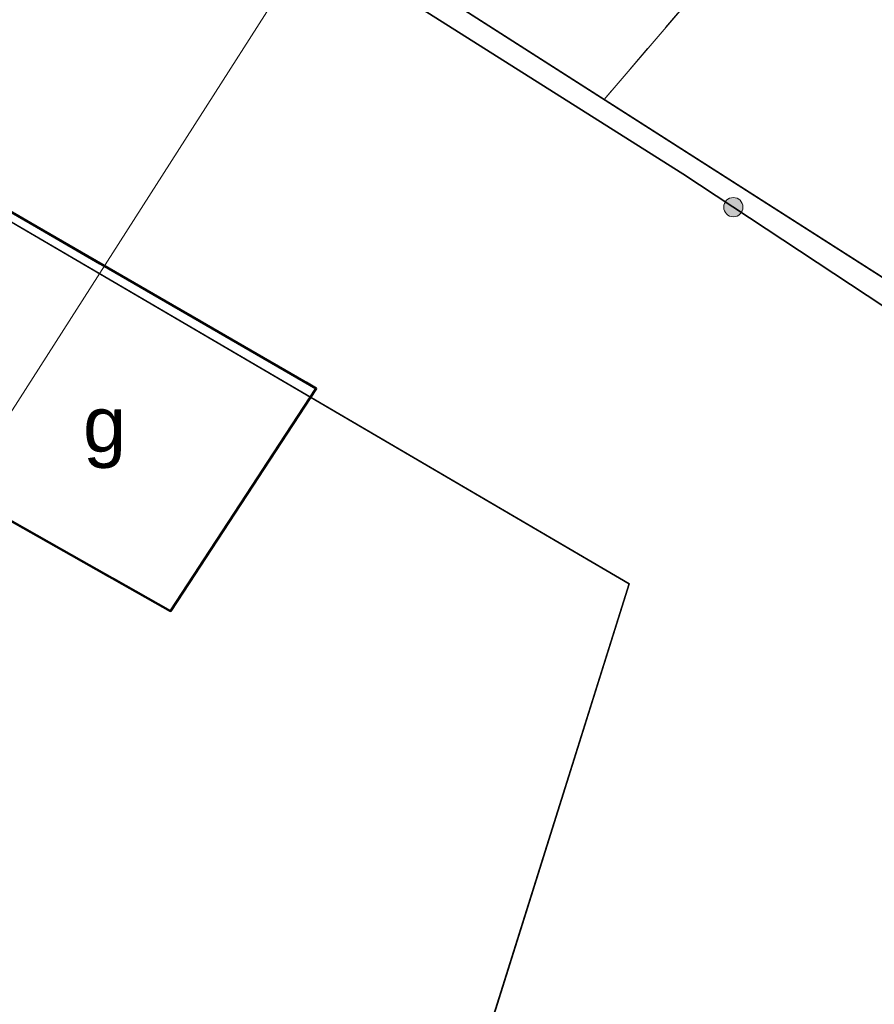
# Model space of a CAD drawing. Header units: millimetres. Extents: x 6505374 to 6517269, y 5595210 to 5612711.
# Tile 141 of 256: x 6513728 to 6513743, y 5608894 to 5608911. Entities that reach past the tile are written whole.
import ezdxf
from ezdxf.enums import TextEntityAlignment as Align

# ---------------------------------------------------------------- set-up
doc = ezdxf.new("R2010")
doc.units = ezdxf.units.MM
for name, pattern in [('BUUT04', [200000, 0, -100000, 0, -100000]), ('EGBB01', [4, 2, 0, 2]), ('EGBU01', [2, 0.5, -0.5, 0.5, -0.5])]:
    doc.linetypes.add(name, pattern=pattern)
doc.layers.add('Budynki EGiB', color=18, linetype='Continuous', lineweight=0, true_color=0x0a0909)
doc.layers.add('Użytki gruntowe', color=96, linetype='Continuous', lineweight=0, true_color=0x008000)
for name, color, linetype, lineweight in [('Działki', 18, 'Continuous', 0), ('Ogrodzenia', 18, 'Continuous', 0), ('Zakres zamówienia', 2, 'Continuous', 0)]:
    doc.layers.add(name, color=color, linetype=linetype, lineweight=lineweight)
doc.styles.add('DOMYSLNA_CZCIONKA', font='arial.ttf')

# ---------------------------------------------------------------- blocks, each defined once
blk = doc.blocks.new('OTOO_L05')
at = {"linetype": 'BUUT04', "lineweight": 18, "true_color": 0x000000}
h = blk.add_hatch(color=18, dxfattribs=at)
h.dxf.hatch_style = 1
h.paths.add_polyline_path([(-0.58, 0, 1), (0.58, 0, 1)])
at = {"color": 18, "true_color": 0x0a0909}
blk.add_circle((0, 0), 0.58, dxfattribs=at)

msp = doc.modelspace()

# ---------------------------------------------------------------- linework, layer by layer
at = {"layer": 'Budynki EGiB', "color": 7, "linetype": 'Continuous', "lineweight": 50, "true_color": 0xffffff, "flags": 128}
msp.add_lwpolyline([(6513724.19, 5608904.33), (6513730.71, 5608900.65), (6513733.34, 5608904.67), (6513726.76, 5608908.47), (6513724.19, 5608904.33)], close=True, dxfattribs=at)
at = {"layer": 'Budynki EGiB', "color": 18, "linetype": 'EGBB01', "lineweight": 50, "true_color": 0x0a0909, "flags": 128}
msp.add_lwpolyline([(6513724.19, 5608904.33), (6513730.71, 5608900.65), (6513733.34, 5608904.67), (6513726.76, 5608908.47), (6513724.19, 5608904.33)], close=True, dxfattribs=at)
at = {"layer": 'Działki', "color": 18, "linetype": 'Continuous', "lineweight": 25, "true_color": 0x000000, "flags": 128}
for points in [[(6513728.405, 5608916.359), (6513755.11, 5608899.295), (6513783.382, 5608852.678), (6513791.866, 5608829.622), (6513820.004, 5608848.116), (6513791.39, 5608894.48), (6513778.37, 5608912.46), (6513771.44, 5608922.03), (6513760.23, 5608931.63), (6513768.11, 5608939.93), (6513784.59, 5608952.83), (6513764.539, 5608969.483), (6513755.476, 5608960.496), (6513728.405, 5608916.359)], [(6513783.382, 5608852.678), (6513755.11, 5608899.295), (6513728.405, 5608916.359), (6513723.508, 5608910.202), (6513738.988, 5608901.142), (6513735.09, 5608888.74), (6513750.386, 5608871.977), (6513754.29, 5608864.405), (6513765.219, 5608827.203), (6513791.893, 5608692.705), (6513822.073, 5608702.461), (6513791.866, 5608829.622), (6513783.382, 5608852.678)], [(6513709.41, 5608888.11), (6513725.71, 5608873.69), (6513730.72, 5608881.73), (6513735.09, 5608888.74), (6513738.988, 5608901.142), (6513723.508, 5608910.202), (6513709.41, 5608888.11)]]:
    msp.add_lwpolyline(points, close=True, dxfattribs=at)
at = {"layer": 'Ogrodzenia', "color": 18, "linetype": 'Continuous', "lineweight": 35, "true_color": 0x000000, "flags": 128}
msp.add_lwpolyline([(6513728.2, 5608915.97), (6513739.96, 5608908.54), (6513753.55, 5608899.57), (6513783.09, 5608852.58)], dxfattribs=at)
at = {"layer": 'Użytki gruntowe', "color": 96, "linetype": 'EGBU01', "lineweight": 18, "true_color": 0x008000, "flags": 128}
msp.add_lwpolyline([(6513728.405, 5608916.359), (6513723.508, 5608910.202), (6513709.41, 5608888.11), (6513698.77, 5608874.88), (6513691.94, 5608866.97), (6513689.38, 5608863.33), (6513697.2, 5608852.1), (6513708.827, 5608828.022), (6513710.058, 5608822.03), (6513713.102, 5608807.209), (6513719.555, 5608775.793), (6513745.398, 5608781.856), (6513738.655, 5608812.781), (6513749.321, 5608815.77), (6513741.111, 5608836.164), (6513734.337, 5608852.993), (6513754.29, 5608864.405), (6513754.631, 5608864.591), (6513758.29, 5608866.39), (6513764.261, 5608870.125), (6513765.895, 5608871.047), (6513767.47, 5608868.054), (6513769.588, 5608869.17), (6513767.98, 5608872.221), (6513770.616, 5608873.728), (6513755.11, 5608899.295), (6513738.537, 5608909.885), (6513758.46, 5608933.123), (6513760.23, 5608931.63), (6513768.11, 5608939.93), (6513784.59, 5608952.83), (6513796.422, 5608944.472), (6513798.843, 5608942.701), (6513801.13, 5608945.19), (6513814.75, 5608935.85), (6513820.49, 5608944.09), (6513826.295, 5608952.78), (6513800.47, 5608969.56), (6513786.655, 5608977.848), (6513780.103, 5608981.779), (6513777.229, 5608982.086), (6513764.539, 5608969.483), (6513755.476, 5608960.496), (6513745.612, 5608944.414), (6513728.405, 5608916.359)], close=True, dxfattribs=at)
at = {"layer": 'Użytki gruntowe', "color": 7, "linetype": 'Continuous', "lineweight": 18, "true_color": 0xffffff, "flags": 128}
msp.add_lwpolyline([(6513755.11, 5608899.295), (6513738.537, 5608909.885), (6513758.46, 5608933.123)], dxfattribs=at)
at = {"layer": 'Zakres zamówienia', "color": 2, "linetype": 'Continuous', "lineweight": 0, "true_color": 0xffff00, "flags": 128}
msp.add_lwpolyline([(6513712.429, 5609057.139), (6513617.81, 5608995.273), (6513628.291, 5608978.878), (6513613.638, 5608970.678), (6513680.876, 5608846.099), (6513708.836, 5608874.541), (6513762.556, 5608958.563), (6513712.429, 5609057.139)], close=True, dxfattribs=at)

# ---------------------------------------------------------------- block references
at = {"layer": 'Ogrodzenia', "color": 18, "true_color": 0x000000, "xscale": 0.3, "yscale": 0.3, "zscale": 0.3, "rotation": -33.42657320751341}
msp.add_blockref('OTOO_L05', (6513740.869, 5608907.94), dxfattribs=at)

# ---------------------------------------------------------------- texts
at = {"layer": 'Budynki EGiB', "color": 18, "true_color": 0x0a0909, "style": 'DOMYSLNA_CZCIONKA'}
msp.add_text('g', height=1, dxfattribs=at).set_placement((6513729.518, 5608904.023), align=Align.MIDDLE_CENTER)

doc.saveas('drawing.dxf')
